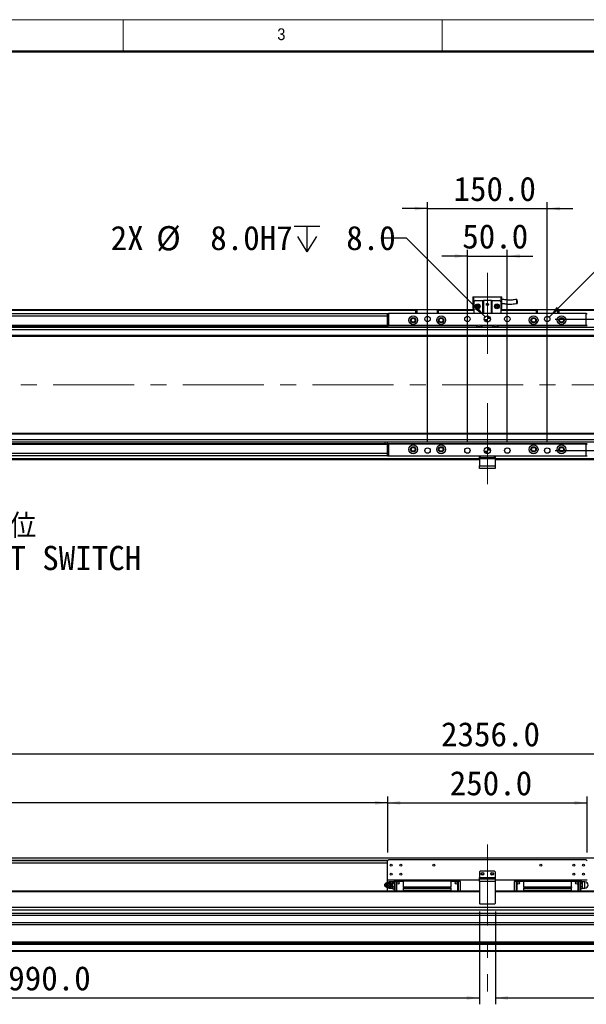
# Model space of a CAD drawing. Header units: millimetres. Extents: x 40 to 3320, y 40 to 2336.
# Tile 3 of 6: x 750 to 1461, y 1101 to 2336. Entities that reach past the tile are written whole.
import ezdxf

# ---------------------------------------------------------------- set-up
doc = ezdxf.new("R2010")
doc.units = ezdxf.units.MM
doc.header["$LTSCALE"] = 8
doc.linetypes.add('CENTERX2', pattern=[20.32, 12.7, -2.54, 2.54, -2.54])
doc.layers.add('DIMNS', color=7, linetype='Continuous')
doc.styles.add('SLDTEXTSTYLE0', font='Gothic.ttf', dxfattribs={"width": 0.913})
doc.styles.add('SLDTEXTSTYLE7', font='txt')
doc.styles.add('SLDTEXTSTYLE8', font='txt', dxfattribs={"bigfont": 'bigfont'})
doc.dimstyles.new('SLDDIMSTYLE0', dxfattribs={"dimtxt": 30.4, "dimasz": 16, "dimexe": 0, "dimexo": 0.0625, "dimgap": 7.6, "dimtad": 2, "dimdec": 1, "dimrnd": 1e-09, "dimzin": 4, "dimdsep": 46, "dimtxsty": 'SLDTEXTSTYLE7', "dimsah": 1, "dimcen": 0.09, "dimadec": 0, "dimazin": 1, "dimtfac": 1, "dimtdec": 1, "dimtmove": 0, "dimatfit": 0, "dimfxl": 0, "dimfrac": 2, "dimtolj": 1, "dimtzin": 12, "dimarcsym": 0})
doc.dimstyles.new('SLDDIMSTYLE1', dxfattribs={"dimtxt": 30.4, "dimasz": 16, "dimexe": 0, "dimexo": 0.0625, "dimgap": 7.6, "dimtad": 2, "dimdec": 1, "dimrnd": 1e-09, "dimzin": 4, "dimdsep": 46, "dimtxsty": 'SLDTEXTSTYLE7', "dimsah": 1, "dimcen": 0.09, "dimadec": 0, "dimazin": 1, "dimtfac": 1, "dimtdec": 1, "dimtofl": 0, "dimtmove": 0, "dimatfit": 3, "dimfxl": 0, "dimfrac": 2, "dimtolj": 1, "dimtzin": 12, "dimarcsym": 0})
doc.dimstyles.new('SLDDIMSTYLE4', dxfattribs={"dimtxt": 30.4, "dimasz": 16, "dimexe": 0, "dimexo": 0.0625, "dimgap": 7.6, "dimtad": 0, "dimtih": 1, "dimtoh": 1, "dimdec": 1, "dimrnd": 1e-09, "dimzin": 4, "dimdsep": 46, "dimtxsty": 'SLDTEXTSTYLE7', "dimsah": 1, "dimcen": 0, "dimadec": 0, "dimazin": 1, "dimtfac": 1, "dimtdec": 1, "dimtofl": 0, "dimtmove": 0, "dimatfit": 3, "dimfxl": 0, "dimfrac": 2, "dimtolj": 1, "dimtzin": 12, "dimarcsym": 0})
doc.dimstyles.new('SLDDIMSTYLE5', dxfattribs={"dimtxt": 30.4, "dimasz": 16, "dimexe": 0, "dimexo": 0.0625, "dimgap": 7.6, "dimtad": 0, "dimtih": 1, "dimtoh": 1, "dimdec": 6, "dimrnd": 1e-09, "dimzin": 12, "dimdsep": 46, "dimtxsty": 'SLDTEXTSTYLE7', "dimsah": 1, "dimcen": 0, "dimadec": 0, "dimazin": 3, "dimtfac": 1, "dimtdec": 1, "dimtofl": 0, "dimtmove": 0, "dimatfit": 3, "dimfxl": 0, "dimfrac": 2, "dimtolj": 1, "dimtzin": 12, "dimarcsym": 0})

# ---------------------------------------------------------------- blocks, each defined once
blk = doc.blocks.new('_D_7')
at = {"layer": 'DIMNS'}
for p, q in [((203.7, 1285.2), (203.7, 1361.6)), ((1211.7, 1291.2), (1211.7, 1361.6)), ((1211.7, 1353.6), (203.7, 1353.6))]:
    blk.add_line(p, q, dxfattribs=at)
for points in [[(203.7, 1353.6), (219.7, 1351.2), (219.7, 1356)], [(1211.7, 1353.6), (1195.7, 1356), (1195.7, 1351.2)]]:
    blk.add_solid(points, dxfattribs=at)
at = {"layer": 'DIMNS', "char_height": 30.4, "attachment_point": 1, "style": 'SLDTEXTSTYLE7'}
for s, insert in [('=T/2+18mm', (551.1, 1393.5)), ('1008.0', (432.3, 1393.5))]:
    blk.add_mtext(s, dxfattribs=dict(at, insert=insert))
blk = doc.blocks.new('_D_8')
at = {"layer": 'DIMNS'}
for p, q in [((1211.7, 1291.2), (1211.7, 1361.6)), ((1461.7, 1291.2), (1461.7, 1361.6)), ((1211.7, 1353.6), (1461.7, 1353.6))]:
    blk.add_line(p, q, dxfattribs=at)
for points in [[(1211.7, 1353.6), (1227.7, 1351.2), (1227.7, 1356)], [(1461.7, 1353.6), (1445.7, 1356), (1445.7, 1351.2)]]:
    blk.add_solid(points, dxfattribs=at)
at = {"layer": 'DIMNS', "insert": (1289.5, 1393.5), "char_height": 30.4, "attachment_point": 1, "style": 'SLDTEXTSTYLE7'}
blk.add_mtext('250.0', dxfattribs=at)
blk = doc.blocks.new('_D_10')
at = {"layer": 'DIMNS'}
for p, q in [((158.7, 1260.7), (158.7, 1423)), ((2514.7, 1260.7), (2514.7, 1423)), ((158.7, 1415), (2514.7, 1415))]:
    blk.add_line(p, q, dxfattribs=at)
for points in [[(158.7, 1415), (174.7, 1412.6), (174.7, 1417.4)], [(2514.7, 1415), (2498.7, 1417.4), (2498.7, 1412.6)]]:
    blk.add_solid(points, dxfattribs=at)
at = {"layer": 'DIMNS', "insert": (1278.6, 1454.9), "char_height": 30.4, "attachment_point": 1, "style": 'SLDTEXTSTYLE7'}
blk.add_mtext('2356.0', dxfattribs=at)
blk = doc.blocks.new('_D_11')
at = {"layer": 'DIMNS'}
for p, q in [((1326.7, 1217.4), (1326.7, 1100.9)), ((336.7, 1210.4), (336.7, 1100.9)), ((336.7, 1108.9), (1326.7, 1108.9))]:
    blk.add_line(p, q, dxfattribs=at)
for points in [[(336.7, 1108.9), (352.7, 1106.5), (352.7, 1111.3)], [(1326.7, 1108.9), (1310.7, 1111.3), (1310.7, 1106.5)]]:
    blk.add_solid(points, dxfattribs=at)
at = {"layer": 'DIMNS', "insert": (736, 1148.8), "char_height": 30.4, "attachment_point": 1, "style": 'SLDTEXTSTYLE7'}
blk.add_mtext('990.0', dxfattribs=at)
blk = doc.blocks.new('_D_12')
at = {"layer": 'DIMNS'}
for p, q in [((1346.7, 1217.4), (1346.7, 1100.9)), ((2336.7, 1210.4), (2336.7, 1100.9)), ((1346.7, 1108.9), (2336.7, 1108.9))]:
    blk.add_line(p, q, dxfattribs=at)
for points in [[(1346.7, 1108.9), (1362.7, 1106.5), (1362.7, 1111.3)], [(2336.7, 1108.9), (2320.7, 1111.3), (2320.7, 1106.5)]]:
    blk.add_solid(points, dxfattribs=at)
at = {"layer": 'DIMNS', "insert": (1730.6, 1148.8), "char_height": 30.4, "attachment_point": 1, "style": 'SLDTEXTSTYLE7'}
blk.add_mtext('990.0', dxfattribs=at)
blk = doc.blocks.new('_D_13')
at = {"layer": 'DIMNS'}
for p, q in [((1421.8, 1960.5), (2602.7, 1960.5)), ((2594.7, 1795.5), (2594.7, 1960.5)), ((1421.8, 1795.5), (2602.7, 1795.5))]:
    blk.add_line(p, q, dxfattribs=at)
for points in [[(2594.7, 1960.5), (2592.3, 1944.5), (2597.1, 1944.5)], [(2594.7, 1795.5), (2597.1, 1811.5), (2592.3, 1811.5)]]:
    blk.add_solid(points, dxfattribs=at)
at = {"layer": 'DIMNS', "insert": (2554.8, 1822.2), "char_height": 30.4, "attachment_point": 1, "rotation": 90, "style": 'SLDTEXTSTYLE7'}
blk.add_mtext('165.0', dxfattribs=at)
blk = doc.blocks.new('SW_SYMBOL_HOLE_DEPTH')
at = {"layer": 'DIMNS', "color": 0}
for p, q in [((0, 7000), (6400, 7000)), ((3200, 7000), (3200, 600)), ((800, 4440), (3200, 600)), ((5600, 4440), (3200, 600))]:
    blk.add_line(p, q, dxfattribs=at)
blk = doc.blocks.new('_D_14')
at = {"layer": 'DIMNS'}
for p, q in [((1235.1, 2062.1), (1203.1, 2062.1)), ((1333.8, 1963.4), (1235.1, 2062.1))]:
    blk.add_line(p, q, dxfattribs=at)
blk.add_solid([(1333.8, 1963.4), (1324.2, 1976.4), (1320.8, 1973)], dxfattribs=at)
at = {"layer": 'DIMNS', "xscale": 0.004985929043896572, "yscale": 0.004985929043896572, "zscale": 0.004985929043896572}
blk.add_blockref('SW_SYMBOL_HOLE_DEPTH', (1094.6, 2042), dxfattribs=at)
at = {"layer": 'DIMNS', "char_height": 30.4, "attachment_point": 1, "style": 'SLDTEXTSTYLE7'}
for s, insert in [('2X ', (864.4, 2077.4)), ('%%c', (921.6, 2077.1)), (' 8.0H7 ', (968.6, 2077.4)), (' 8.0', (1139.1, 2077.4))]:
    blk.add_mtext(s, dxfattribs=dict(at, insert=insert))
blk = doc.blocks.new('_D_15')
at = {"layer": 'DIMNS'}
for p, q in [((1414.1, 1962.9), (1490.7, 2039.5)), ((1490.7, 2039.5), (1522.7, 2039.5))]:
    blk.add_line(p, q, dxfattribs=at)
blk.add_solid([(1414.1, 1962.9), (1427.1, 1972.5), (1423.7, 1975.9)], dxfattribs=at)
at = {"layer": 'DIMNS', "xscale": 0.004985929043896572, "yscale": 0.004985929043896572, "zscale": 0.004985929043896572}
blk.add_blockref('SW_SYMBOL_HOLE_DEPTH', (1660.5, 2019.4), dxfattribs=at)
at = {"layer": 'DIMNS', "char_height": 30.4, "attachment_point": 1, "style": 'SLDTEXTSTYLE7'}
for s, insert in [('8X  M8 ', (1522.7, 2054.9)), (' 16.0', (1705, 2054.9))]:
    blk.add_mtext(s, dxfattribs=dict(at, insert=insert))
blk = doc.blocks.new('_D_16')
at = {"layer": 'DIMNS'}
for p, q in [((1311.7, 2039.5), (1279.7, 2039.5)), ((1311.7, 1805.7), (1311.7, 2047.5)), ((1311.7, 2039.5), (1361.7, 2039.5)), ((1361.7, 1805.7), (1361.7, 2047.5)), ((1361.7, 2039.5), (1393.7, 2039.5))]:
    blk.add_line(p, q, dxfattribs=at)
for points in [[(1311.7, 2039.5), (1295.7, 2041.9), (1295.7, 2037.1)], [(1361.7, 2039.5), (1377.7, 2037.1), (1377.7, 2041.9)]]:
    blk.add_solid(points, dxfattribs=at)
at = {"layer": 'DIMNS', "insert": (1305.2, 2079.4), "char_height": 30.4, "attachment_point": 1, "style": 'SLDTEXTSTYLE7'}
blk.add_mtext('50.0', dxfattribs=at)
blk = doc.blocks.new('_D_17')
at = {"layer": 'DIMNS'}
for p, q in [((1261.7, 1805.7), (1261.7, 2107.1)), ((1411.7, 1805.7), (1411.7, 2107.1)), ((1261.7, 2099.1), (1229.7, 2099.1)), ((1261.7, 2099.1), (1411.7, 2099.1)), ((1411.7, 2099.1), (1443.7, 2099.1))]:
    blk.add_line(p, q, dxfattribs=at)
for points in [[(1261.7, 2099.1), (1245.7, 2101.5), (1245.7, 2096.7)], [(1411.7, 2099.1), (1427.7, 2096.7), (1427.7, 2101.5)]]:
    blk.add_solid(points, dxfattribs=at)
at = {"layer": 'DIMNS', "insert": (1294.2, 2139), "char_height": 30.4, "attachment_point": 1, "style": 'SLDTEXTSTYLE7'}
blk.add_mtext('150.0', dxfattribs=at)
blk = doc.blocks.new('SW_NOTE_5')
at = {"layer": 'DIMNS', "color": 0, "char_height": 30.4, "attachment_point": 1}
for s, insert, style in [('     光电正限位', (4, 15.9), 'SLDTEXTSTYLE8'), ('POSITIVE LIMIT SWITCH', (4, -24.3), 'SLDTEXTSTYLE7')]:
    blk.add_mtext(s, dxfattribs=dict(at, insert=insert, style=style))
blk = doc.blocks.new('SW_DOWELSYMBOL_0')
at = {"linetype": 'Continuous', "lineweight": 18}
h = blk.add_hatch(color=0, dxfattribs=at)
edge = h.paths.add_edge_path(flags=0)
edge.add_arc((0, 0), 4, 180, 270)
edge.add_line((0, -4), (0, 0))
edge.add_line((0, 0), (-4, 0))
h = blk.add_hatch(color=0, dxfattribs=at)
edge = h.paths.add_edge_path(flags=0)
edge.add_arc((0, 0), 4, 0, 90)
edge.add_line((0, 4), (0, 0))
edge.add_line((0, 0), (4, 0))
at = {"layer": 'DIMNS', "color": 0}
blk.add_circle((0, 0), 4, dxfattribs=at)
blk = doc.blocks.new('SW_DOWELSYMBOL_1')
at = {"linetype": 'Continuous', "lineweight": 18}
h = blk.add_hatch(color=0, dxfattribs=at)
edge = h.paths.add_edge_path(flags=0)
edge.add_arc((0, 0), 4, 180, 270)
edge.add_line((0, -4), (0, 0))
edge.add_line((0, 0), (-4, 0))
h = blk.add_hatch(color=0, dxfattribs=at)
edge = h.paths.add_edge_path(flags=0)
edge.add_arc((0, 0), 4, 0, 90)
edge.add_line((0, 4), (0, 0))
edge.add_line((0, 0), (4, 0))
at = {"layer": 'DIMNS', "color": 0}
blk.add_circle((0, 0), 4, dxfattribs=at)

msp = doc.modelspace()

# ---------------------------------------------------------------- linework, layer by layer
at = {"color": 7, "linetype": 'Continuous', "lineweight": 18}
for p, q in [((3320, 2336), (40, 2336)), ((880, 2336), (880, 2296)), ((1280, 2296), (1280, 2336)), ((80, 2296), (3280, 2296))]:
    msp.add_line(p, q, dxfattribs=at)
at = {"color": 7, "linetype": 'Continuous', "lineweight": 50}
msp.add_line((3280, 2296), (80, 2296), dxfattribs=at)
at = {"color": 7, "linetype": 'Continuous', "lineweight": 25}
for p, q in [((1318.6754755, 1988.3266009), (1319.6754925, 1988.3266009)), ((1318.6754755, 1988.3266009), (1318.6754755, 1973.926603)), ((1319.6754925, 1981.9266043), (1319.6754925, 1988.3266009)), ((1319.6754925, 1988.3266009), (1353.6755018, 1988.3266009)), ((1321.6754965, 1983.9266009), (1319.6754925, 1981.9266043)), ((1319.6754925, 1981.9266043), (1319.6754925, 1967.5266064)), ((1321.6754965, 1983.9266009), (1331.1754934, 1983.9266009)), ((1331.1754934, 1967.5266064), (1331.1754934, 1983.9266009)), ((1331.1754934, 1983.9266009), (1331.675487, 1983.9266009)), ((1331.675487, 1983.9266009), (1331.675487, 1967.5266064)), ((1341.6754775, 1983.9266009), (1331.675487, 1983.9266009)), ((1341.6754775, 1967.5266064), (1341.6754775, 1983.9266009)), ((1341.6754775, 1983.9266009), (1342.1755008, 1983.9266009)), ((1342.1755008, 1983.9266009), (1342.1755008, 1967.5266064)), ((1342.1755008, 1983.9266009), (1351.6754679, 1983.9266009)), ((1353.6755018, 1981.9266043), (1351.6754679, 1983.9266009)), ((1353.6755018, 1988.3266009), (1354.6754889, 1988.3266009)), ((1353.6755018, 1988.3266009), (1353.6755018, 1981.9266043)), ((1353.6755018, 1981.9266043), (1353.6755018, 1967.5266064)), ((1354.6754889, 1973.926603), (1354.6754889, 1988.3266009)), ((1247.1754722, 1972.0266006), (178.6754898, 1972.0266006)), ((178.6754898, 1971.5266071), (1247.1754722, 1971.5266071)), ((1211.6754822, 1967.0266054), (178.6754898, 1967.0266054)), ((296.6754608, 1971.8266047), (1247.1754722, 1971.8266047)), ((296.6754608, 1971.6266013), (1247.1754722, 1971.6266013)), ((1211.6754822, 1952.5266058), (1211.6754822, 1967.5266064)), ((1211.6754822, 1967.5266064), (1212.6754693, 1967.5266064)), ((1212.6754693, 1967.5266064), (1212.6754693, 1952.5266058)), ((1460.6754951, 1967.5266064), (1212.6754693, 1967.5266064)), ((1247.1754722, 1972.226604), (1247.4754922, 1972.5266017)), ((1248.1754891, 1972.226604), (1247.1754722, 1972.226604)), ((1247.1754722, 1967.5266064), (1247.1754722, 1972.226604)), ((1247.4754922, 1972.5266017), (1248.299735, 1972.5266017)), ((1248.1754891, 1972.226604), (1248.299735, 1972.5266017)), ((1274.1754822, 1972.226604), (1248.1754891, 1972.226604)), ((1248.1754891, 1972.226604), (1248.1754891, 1967.5266064)), ((1248.299735, 1972.5266017), (1274.0512065, 1972.5266017)), ((1274.1754822, 1972.226604), (1274.0512065, 1972.5266017)), ((1274.0512065, 1972.5266017), (1274.8754792, 1972.5266017)), ((1275.1754693, 1972.226604), (1274.1754822, 1972.226604)), ((1274.1754822, 1967.5266064), (1274.1754822, 1972.226604)), ((1274.8754792, 1972.5266017), (1275.1754693, 1972.226604)), ((1275.1754693, 1972.226604), (1275.1754693, 1967.5266064)), ((1319.6754925, 1972.0266006), (1275.1754693, 1972.0266006)), ((1275.1754693, 1971.8266047), (1319.6754925, 1971.8266047)), ((1275.1754693, 1971.6266013), (1319.6754925, 1971.6266013)), ((1275.1754693, 1971.5266071), (1319.6754925, 1971.5266071)), ((1318.6754755, 1973.926603), (1319.6754925, 1973.926603)), ((1353.6755018, 1973.926603), (1354.6754889, 1973.926603)), ((1398.1754951, 1972.0266006), (1353.6755018, 1972.0266006)), ((1353.6755018, 1971.8266047), (1398.1754951, 1971.8266047)), ((1353.6755018, 1971.6266013), (1398.1754951, 1971.6266013)), ((1353.6755018, 1971.5266071), (1398.1754951, 1971.5266071)), ((1398.1754951, 1972.226604), (1398.4754853, 1972.5266017)), ((1399.1754822, 1972.226604), (1398.1754951, 1972.226604)), ((1398.1754951, 1967.5266064), (1398.1754951, 1972.226604)), ((1398.4754853, 1972.5266017), (1399.2997579, 1972.5266017)), ((1399.1754822, 1972.226604), (1399.2997579, 1972.5266017)), ((1425.1755051, 1972.226604), (1399.1754822, 1972.226604)), ((1399.1754822, 1972.226604), (1399.1754822, 1967.5266064)), ((1399.2997579, 1972.5266017), (1425.0512294, 1972.5266017)), ((1425.0512294, 1972.5266017), (1425.8755021, 1972.5266017)), ((1425.1755051, 1972.226604), (1425.0512294, 1972.5266017)), ((1426.1754922, 1972.226604), (1425.1755051, 1972.226604)), ((1425.1755051, 1967.5266064), (1425.1755051, 1972.226604)), ((1425.8755021, 1972.5266017), (1426.1754922, 1972.226604)), ((1426.1754922, 1972.226604), (1426.1754922, 1967.5266064)), ((2494.6754746, 1972.0266006), (1426.1754922, 1972.0266006)), ((1426.1754922, 1971.8266047), (2376.6754441, 1971.8266047)), ((1426.1754922, 1971.6266013), (2376.6754441, 1971.6266013)), ((1426.1754922, 1971.5266071), (2494.6754746, 1971.5266071)), ((1460.6754951, 1952.5266058), (1460.6754951, 1967.5266064)), ((1460.6754951, 1967.5266064), (1461.6754822, 1967.5266064)), ((191.6755013, 1953.0266068), (1211.6754822, 1953.0266068)), ((1211.6754822, 1952.596604), (191.6755013, 1952.596604)), ((191.6755013, 1952.0225145), (1211.6754822, 1952.0225145)), ((1212.6754693, 1952.5266058), (1211.6754822, 1952.5266058)), ((1211.6754822, 1952.5266058), (1211.6754822, 1952.0266048)), ((1324.2754809, 1952.0266048), (1211.6754822, 1952.0266048)), ((1211.6754822, 1952.0266048), (1211.6754822, 1950.0266008)), ((1325.1556031, 1952.5266058), (1212.6754693, 1952.5266058)), ((1345.1556138, 1952.5266058), (1328.1953506, 1952.5266058)), ((1344.2754917, 1952.0266048), (1329.0754728, 1952.0266048)), ((1460.6754951, 1952.5266058), (1348.1953315, 1952.5266058)), ((1461.6754822, 1952.0266048), (1349.0754537, 1952.0266048)), ((1461.6754822, 1952.5266058), (1460.6754951, 1952.5266058)), ((2469.1755347, 1950.0266008), (203.1755022, 1950.0266008)), ((2469.1755347, 1947.0266021), (203.1755022, 1947.0266021)), ((2469.1755347, 1940.0265991), (203.1755022, 1940.0265991)), ((203.1755022, 1939.0266008), (2469.1755347, 1939.0266008)), ((2469.1755347, 1817.0266069), (203.1755022, 1817.0266069)), ((2469.1755347, 1816.0266049), (203.1755022, 1816.0266049)), ((1209.4249002, 1804.0306933), (191.6755013, 1804.0306933)), ((1210.1906113, 1803.4566037), (191.6755013, 1803.4566037)), ((2469.1755347, 1809.0266056), (203.1755022, 1809.0266056)), ((2469.1755347, 1806.026607), (203.1755022, 1806.026607)), ((1208.166527, 1806.026607), (1208.0754809, 1804.7244317)), ((1211.6754822, 1804.0266029), (1211.6754822, 1806.026607)), ((1461.6754822, 1804.0266029), (1211.6754822, 1804.0266029)), ((1211.6754822, 1804.0266029), (1211.6754822, 1803.5266019)), ((1211.6754822, 1788.5266013), (1211.6754822, 1803.5266019)), ((1211.6754822, 1803.5266019), (1212.6754693, 1803.5266019)), ((1212.6754693, 1803.5266019), (1212.6754693, 1788.5266013)), ((1460.6754951, 1803.5266019), (1212.6754693, 1803.5266019)), ((1460.6754951, 1788.5266013), (1460.6754951, 1803.5266019)), ((1460.6754951, 1803.5266019), (1461.6754822, 1803.5266019)), ((1211.6754822, 1803.0266009), (191.6755013, 1803.0266009)), ((1211.6754822, 1789.0266023), (178.6754898, 1789.0266023)), ((1326.6754918, 1784.0266071), (178.6754898, 1784.0266071)), ((1212.6754693, 1788.5266013), (1211.6754822, 1788.5266013)), ((1460.6754951, 1788.5266013), (1212.6754693, 1788.5266013)), ((1326.6754918, 1786.5266047), (1326.6754918, 1788.5266013)), ((1327.6754789, 1786.5266047), (1326.6754918, 1786.5266047)), ((1326.6754918, 1785.0266017), (1326.6754918, 1786.5266047)), ((1346.6754727, 1785.0266017), (1326.6754918, 1785.0266017)), ((1326.6754918, 1785.0266017), (1326.6754918, 1776.5266068)), ((1327.6754789, 1788.5266013), (1327.6754789, 1786.5266047)), ((1345.6754856, 1786.5266047), (1327.6754789, 1786.5266047)), ((1345.6754856, 1786.5266047), (1345.6754856, 1788.5266013)), ((1346.6754727, 1786.5266047), (1345.6754856, 1786.5266047)), ((1346.6754727, 1788.5266013), (1346.6754727, 1786.5266047)), ((1346.6754727, 1786.5266047), (1346.6754727, 1785.0266017)), ((1346.6754727, 1785.0266017), (1346.6754727, 1776.5266068)), ((2494.6754746, 1784.0266071), (1346.6754727, 1784.0266071)), ((1461.6754822, 1788.5266013), (1460.6754951, 1788.5266013)), ((1326.6754918, 1776.5266068), (1346.6754727, 1776.5266068)), ((1326.6754918, 1773.0266071), (1326.6754918, 1776.5266068)), ((1346.6754727, 1773.0266071), (1326.6754918, 1773.0266071)), ((1346.6754727, 1776.5266068), (1346.6754727, 1773.0266071)), ((2469.1755347, 1284.3642093), (203.1755022, 1284.3642093)), ((1211.6754822, 1277.864211), (203.1755022, 1277.864211)), ((1212.6754693, 1282.0142142), (1211.6754822, 1281.0142122)), ((1211.6754822, 1256.514211), (1211.6754822, 1281.0142122)), ((1460.6754951, 1282.0142142), (1212.6754693, 1282.0142142)), ((1461.6754822, 1281.0142122), (1460.6754951, 1282.0142142)), ((1327.6754789, 1268.0142156), (1326.6754918, 1267.0142136)), ((1326.6754918, 1267.0142136), (1326.6754918, 1260.0142106)), ((1326.6754918, 1260.0142106), (1346.6754727, 1260.0142106)), ((1326.6754918, 1258.5142113), (1326.6754918, 1260.0142106)), ((1345.6754856, 1268.0142156), (1327.6754789, 1268.0142156)), ((1346.6754727, 1267.0142136), (1345.6754856, 1268.0142156)), ((1346.6754727, 1267.0142136), (1346.6754727, 1260.0142106)), ((1346.6754727, 1260.0142106), (1346.6754727, 1258.5142113)), ((1208.8723056, 1252.4755753), (1208.5155122, 1251.9548766)), ((1208.5155122, 1249.0735508), (1208.8723056, 1248.5528484)), ((1210.7823066, 1254.0142133), (1210.5242185, 1253.6463111)), ((1326.6754918, 1256.514211), (1211.6754822, 1256.514211)), ((1211.6754822, 1254.0142133), (1211.6754822, 1256.514211)), ((1217.6754944, 1254.5142106), (1214.3754832, 1254.5142106)), ((1214.505928, 1254.0142133), (1214.9614565, 1254.0142133)), ((1216.8467216, 1250.5142137), (1216.3673214, 1250.5142137)), ((1218.1742958, 1255.1330149), (1217.6754944, 1254.6342134)), ((1217.6754944, 1254.4718727), (1218.1742958, 1255.1330149)), ((1217.6754944, 1254.6342134), (1217.6754944, 1254.4718727)), ((1217.6754944, 1253.9783127), (1217.6754944, 1254.4718727)), ((1217.6754944, 1253.4847565), (1217.6754944, 1253.9783127)), ((1218.1742958, 1252.8236143), (1217.6754944, 1253.4847565)), ((1217.6754944, 1251.5013299), (1217.6754944, 1253.4847565)), ((1217.6754944, 1251.5013299), (1218.1742958, 1252.8236143)), ((1217.6754944, 1250.5142137), (1217.6754944, 1251.5013299)), ((1217.6754944, 1249.5270937), (1217.6754944, 1250.5142137)), ((1218.1742958, 1248.2048094), (1217.6754944, 1249.5270937)), ((1217.6754944, 1247.5436709), (1217.6754944, 1249.5270937)), ((1217.6754944, 1247.5436709), (1218.1742958, 1248.2048094)), ((1217.6754944, 1247.0501109), (1217.6754944, 1247.5436709)), ((1218.1742958, 1255.1330149), (1219.6754686, 1255.1330149)), ((1219.6754686, 1252.8236143), (1218.1742958, 1252.8236143)), ((1218.1742958, 1248.2048094), (1219.6754686, 1248.2048094)), ((1219.6754686, 1256.1142116), (1222.175496, 1256.1142116)), ((1219.6754686, 1256.1142116), (1219.6754686, 1255.1142133)), ((1222.175496, 1255.1142133), (1219.6754686, 1255.1142133)), ((1219.6754686, 1255.1142133), (1219.6754686, 1243.0142134)), ((1222.175496, 1255.6142106), (1222.175496, 1256.1142116)), ((1222.6754896, 1256.1142116), (1222.175496, 1255.6142106)), ((1222.175496, 1255.1142133), (1222.175496, 1255.6142106)), ((1222.175496, 1255.6142106), (1222.6754896, 1255.1142133)), ((1222.175496, 1243.0142134), (1222.175496, 1255.1142133)), ((1231.2754862, 1256.1142116), (1222.6754896, 1256.1142116)), ((1222.6754896, 1255.1142133), (1222.6754896, 1243.0142134)), ((1231.2754862, 1255.1142133), (1222.6754896, 1255.1142133)), ((1231.2754862, 1256.514211), (1231.2754862, 1255.2042126)), ((1291.0754852, 1255.2042126), (1231.2754862, 1255.2042126)), ((1231.2754862, 1255.2042126), (1231.2754862, 1248.114214)), ((1231.2754862, 1248.114214), (1231.2754862, 1247.614213)), ((1231.2754862, 1248.114214), (1291.0754852, 1248.114214)), ((1291.0754852, 1247.614213), (1231.2754862, 1247.614213)), ((1291.0754852, 1256.514211), (1291.0754852, 1255.2042126)), ((1299.6754817, 1256.1142116), (1291.0754852, 1256.1142116)), ((1291.0754852, 1255.2042126), (1291.0754852, 1248.114214)), ((1299.6754817, 1255.1142133), (1291.0754852, 1255.1142133)), ((1291.0754852, 1248.114214), (1291.0754852, 1247.614213)), ((1300.1754753, 1255.6142106), (1299.6754817, 1256.1142116)), ((1299.6754817, 1255.1142133), (1300.1754753, 1255.6142106)), ((1299.6754817, 1243.0142134), (1299.6754817, 1255.1142133)), ((1300.1754753, 1256.1142116), (1300.1754753, 1255.6142106)), ((1300.1754753, 1256.1142116), (1302.6754729, 1256.1142116)), ((1300.1754753, 1255.6142106), (1300.1754753, 1255.1142133)), ((1300.1754753, 1255.1142133), (1300.1754753, 1243.0142134)), ((1302.6754729, 1255.1142133), (1300.1754753, 1255.1142133)), ((1302.6754729, 1255.1142133), (1302.6754729, 1256.1142116)), ((1302.6754729, 1255.1142133), (1302.6754729, 1243.0142134)), ((1326.6754918, 1255.0142116), (1326.6754918, 1258.5142113)), ((1326.6754918, 1258.5142113), (1346.6754727, 1258.5142113)), ((1346.6754727, 1255.0142116), (1326.6754918, 1255.0142116)), ((1326.6754918, 1255.0142116), (1326.6754918, 1227.5142118)), ((1346.6754727, 1258.5142113), (1346.6754727, 1255.0142116)), ((1461.6754822, 1256.514211), (1346.6754727, 1256.514211)), ((1346.6754727, 1255.0142116), (1346.6754727, 1227.5142118)), ((1370.6754617, 1256.1142116), (1373.1754593, 1256.1142116)), ((1370.6754617, 1256.1142116), (1370.6754617, 1255.1142133)), ((1373.1754593, 1255.1142133), (1370.6754617, 1255.1142133)), ((1370.6754617, 1243.0142134), (1370.6754617, 1255.1142133)), ((1373.1754593, 1255.6142106), (1373.1754593, 1256.1142116)), ((1373.6754827, 1256.1142116), (1373.1754593, 1255.6142106)), ((1373.1754593, 1255.1142133), (1373.1754593, 1255.6142106)), ((1373.1754593, 1255.6142106), (1373.6754827, 1255.1142133)), ((1373.1754593, 1243.0142134), (1373.1754593, 1255.1142133)), ((1382.2754793, 1256.1142116), (1373.6754827, 1256.1142116)), ((1373.6754827, 1255.1142133), (1373.6754827, 1243.0142134)), ((1382.2754793, 1255.1142133), (1373.6754827, 1255.1142133)), ((1382.2754793, 1255.2042126), (1382.2754793, 1256.514211)), ((1382.2754793, 1248.114214), (1382.2754793, 1255.2042126)), ((1382.2754793, 1255.2042126), (1442.0755081, 1255.2042126)), ((1382.2754793, 1248.114214), (1442.0755081, 1248.114214)), ((1382.2754793, 1247.614213), (1382.2754793, 1248.114214)), ((1442.0755081, 1247.614213), (1382.2754793, 1247.614213)), ((1442.0755081, 1255.2042126), (1442.0755081, 1256.514211)), ((1450.6755046, 1256.1142116), (1442.0755081, 1256.1142116)), ((1442.0755081, 1248.114214), (1442.0755081, 1255.2042126)), ((1450.6755046, 1255.1142133), (1442.0755081, 1255.1142133)), ((1442.0755081, 1248.114214), (1442.0755081, 1247.614213)), ((1451.1754684, 1255.6142106), (1450.6755046, 1256.1142116)), ((1450.6755046, 1255.1142133), (1451.1754684, 1255.6142106)), ((1450.6755046, 1243.0142134), (1450.6755046, 1255.1142133)), ((1451.1754684, 1256.1142116), (1451.1754684, 1255.6142106)), ((1451.1754684, 1256.1142116), (1453.675466, 1256.1142116)), ((1451.1754684, 1255.6142106), (1451.1754684, 1255.1142133)), ((1451.1754684, 1255.1142133), (1451.1754684, 1243.0142134)), ((1453.675466, 1255.1142133), (1451.1754684, 1255.1142133)), ((1453.675466, 1255.1142133), (1453.675466, 1256.1142116)), ((1455.1766686, 1255.1330149), (1453.675466, 1255.1330149)), ((1453.675466, 1243.0142134), (1453.675466, 1255.1142133)), ((1455.1766686, 1252.8236143), (1453.675466, 1252.8236143)), ((1455.1766686, 1248.2048094), (1453.675466, 1248.2048094)), ((1455.6754999, 1254.6342134), (1455.1766686, 1255.1330149)), ((1455.1766686, 1255.1330149), (1455.6754999, 1254.4718727)), ((1455.6754999, 1253.4847565), (1455.1766686, 1252.8236143)), ((1455.1766686, 1252.8236143), (1455.6754999, 1251.5013299)), ((1455.6754999, 1249.5270937), (1455.1766686, 1248.2048094)), ((1455.1766686, 1248.2048094), (1455.6754999, 1247.5436709)), ((1455.6754999, 1254.4718727), (1455.6754999, 1254.6342134)), ((1458.975511, 1254.5142106), (1455.6754999, 1254.5142106)), ((1455.6754999, 1254.4718727), (1455.6754999, 1253.9783127)), ((1455.6754999, 1253.9783127), (1455.6754999, 1253.4847565)), ((1455.6754999, 1253.4847565), (1455.6754999, 1251.5013299)), ((1455.6754999, 1251.5013299), (1455.6754999, 1250.5142137)), ((1455.6754999, 1250.5142137), (1455.6754999, 1249.5270937)), ((1455.6754999, 1249.5270937), (1455.6754999, 1247.5436709)), ((1455.6754999, 1247.5436709), (1455.6754999, 1247.0501109)), ((1326.6754918, 1243.0142134), (178.6754898, 1243.0142134)), ((1211.6754822, 1243.0142134), (1211.6754822, 1247.0142141)), ((1214.3754832, 1246.514213), (1217.6754944, 1246.514213)), ((1214.505928, 1247.0142141), (1214.9614565, 1247.0142141)), ((1217.6754944, 1246.556551), (1217.6754944, 1247.0501109)), ((1218.1742958, 1245.8954088), (1217.6754944, 1246.556551)), ((1217.6754944, 1246.394214), (1217.6754944, 1246.556551)), ((1217.6754944, 1246.394214), (1218.1742958, 1245.8954088)), ((1218.1742958, 1245.8954088), (1219.6754686, 1245.8954088)), ((1231.2754862, 1246.4142113), (1291.0754852, 1246.4142113)), ((1231.2754862, 1246.4142113), (1231.2754862, 1243.5842126)), ((1291.0754852, 1243.5842126), (1231.2754862, 1243.5842126)), ((1231.2754862, 1243.5842126), (1231.2754862, 1243.0142134)), ((1291.0754852, 1246.4142113), (1291.0754852, 1243.5842126)), ((1291.0754852, 1243.5842126), (1291.0754852, 1243.0142134)), ((2494.6754746, 1243.0142134), (1346.6754727, 1243.0142134)), ((1382.2754793, 1243.5842126), (1382.2754793, 1246.4142113)), ((1382.2754793, 1246.4142113), (1442.0755081, 1246.4142113)), ((1382.2754793, 1243.0142134), (1382.2754793, 1243.5842126)), ((1442.0755081, 1243.5842126), (1382.2754793, 1243.5842126)), ((1442.0755081, 1243.5842126), (1442.0755081, 1246.4142113)), ((1442.0755081, 1243.0142134), (1442.0755081, 1243.5842126)), ((1455.1766686, 1245.8954088), (1453.675466, 1245.8954088)), ((1455.6754999, 1246.556551), (1455.1766686, 1245.8954088)), ((1455.1766686, 1245.8954088), (1455.6754999, 1246.394214)), ((1455.6754999, 1247.0501109), (1455.6754999, 1246.556551)), ((1455.6754999, 1246.556551), (1455.6754999, 1246.394214)), ((1455.6754999, 1246.514213), (1458.975511, 1246.514213)), ((1326.6754918, 1227.5142118), (1327.6754789, 1226.5142116)), ((1345.6754856, 1226.5142116), (1327.6754789, 1226.5142116)), ((1345.6754856, 1226.5142116), (1346.6754727, 1227.5142118)), ((2494.6754746, 1214.7792343), (178.6754898, 1214.7792343)), ((2494.6754746, 1212.3217776), (178.6754898, 1212.3217776)), ((2289.1754679, 1222.5142128), (384.1754965, 1222.5142128)), ((2289.1754679, 1219.114213), (384.1754965, 1219.114213)), ((2494.6754746, 1202.9099672), (178.6754898, 1202.9099672)), ((2494.6754746, 1200.4525112), (178.6754898, 1200.4525112)), ((2494.6754746, 1179.0142122), (178.6754898, 1179.0142122)), ((2494.6754746, 1177.0142119), (178.6754898, 1177.0142119)), ((2494.6754746, 1176.0142117), (178.6754898, 1176.0142117)), ((2494.6754746, 1168.0142123), (178.6754898, 1168.0142123)), ((2494.6754746, 1167.0142121), (178.6754898, 1167.0142121))]:
    msp.add_line(p, q, dxfattribs=at)
at = {"color": 8, "linetype": 'Continuous', "lineweight": 25}
for p, q in [((1247.1754722, 1971.0266061), (178.6754898, 1971.0266061)), ((1211.6754822, 1964.0266068), (178.6754898, 1964.0266068)), ((1319.6754925, 1971.0266061), (1275.1754693, 1971.0266061)), ((1398.1754951, 1971.0266061), (1353.6755018, 1971.0266061)), ((2494.6754746, 1971.0266061), (1426.1754922, 1971.0266061)), ((1211.6754822, 1792.0266009), (178.6754898, 1792.0266009)), ((1326.6754918, 1785.0266017), (178.6754898, 1785.0266017)), ((2494.6754746, 1785.0266017), (1346.6754727, 1785.0266017)), ((1212.0254807, 1281.3642106), (203.1755022, 1281.3642106)), ((1211.6754822, 1280.8642096), (203.1755022, 1280.8642096)), ((1214.3754832, 1254.5142106), (1214.3754832, 1254.0478304)), ((1458.975511, 1246.514213), (1458.975511, 1254.5142106)), ((1326.6754918, 1242.0142114), (178.6754898, 1242.0142114)), ((1214.3754832, 1246.9494648), (1214.3754832, 1246.514213)), ((2494.6754746, 1242.0142114), (1346.6754727, 1242.0142114))]:
    msp.add_line(p, q, dxfattribs=at)
at = {"color": 7, "linetype": 'Continuous', "lineweight": 25, "flags": 128}
for points in [[(1208.0754809, 1804.7244317), (1208.2465462, 1804.6553127), (1208.7337248, 1804.4584758), (1209.4628386, 1804.1638948), (1210.322874, 1803.8164146), (1211.1829392, 1803.4689344), (1211.6754822, 1803.2699294)], [(1208.0754809, 1250.5142137), (1208.2465462, 1251.4418073), (1208.7337248, 1252.2281825), (1209.4628386, 1252.7536198), (1210.322874, 1252.9381297), (1211.1829392, 1252.7536198), (1211.9120531, 1252.2281825), (1212.3992316, 1251.4418073), (1212.5702969, 1250.5142137), (1212.3992316, 1249.5866201), (1211.9120531, 1248.8002412), (1211.1829392, 1248.2748039), (1210.322874, 1248.090294), (1209.4628386, 1248.2748039), (1208.7337248, 1248.8002412), (1208.2465462, 1249.5866201), (1208.0754809, 1250.5142137)], [(1208.8723056, 1252.4755753), (1208.9184098, 1252.5411143), (1209.6594445, 1253.2768629), (1210.5818264, 1253.7132322), (1211.5855984, 1253.8029409), (1212.5620119, 1253.536266), (1213.405209, 1252.9421009), (1214.0238754, 1252.0848371), (1214.3509261, 1251.0573759), (1214.3509261, 1249.9710515), (1214.0238754, 1248.9435866), (1213.405209, 1248.0863228), (1212.5620119, 1247.4921613), (1211.5855984, 1247.2254827), (1210.5818264, 1247.3151914), (1209.6594445, 1247.7515645), (1208.9184098, 1248.4873093), (1208.8723056, 1248.5528484)]]:
    msp.add_lwpolyline(points, dxfattribs=at)
at = {"color": 7, "linetype": 'Continuous', "lineweight": 25}
for centre, radius in [((1324.6754822, 1976.426604), 3), ((1324.6754822, 1976.426604), 1.7), ((1324.6754822, 1976.426604), 1.6), ((1336.6754822, 1978.926604), 1.25), ((1348.6754822, 1976.426604), 3), ((1348.6754822, 1976.426604), 1.7), ((1348.6754822, 1976.426604), 1.6), ((1243.6754822, 1959.026604), 5.5), ((1261.6754822, 1960.526604), 3.4), ((1278.6754822, 1959.026604), 5.5), ((1311.6754822, 1960.526604), 3.4), ((1336.6754822, 1960.526604), 4), ((1361.6754822, 1960.526604), 3.4), ((1394.6754822, 1959.026604), 5.5), ((1411.6754822, 1960.526604), 3.4), ((1429.6754822, 1959.026604), 5.5), ((1243.6754822, 1959.026604), 3.3), ((1243.6754822, 1959.026604), 3), ((1243.6754822, 1959.026604), 2.4585), ((1278.6754822, 1959.026604), 3.3), ((1278.6754822, 1959.026604), 3), ((1278.6754822, 1959.026604), 2.4585), ((1394.6754822, 1959.026604), 3.3), ((1394.6754822, 1959.026604), 3), ((1394.6754822, 1959.026604), 2.4585), ((1429.6754822, 1959.026604), 3.3), ((1429.6754822, 1959.026604), 3), ((1429.6754822, 1959.026604), 2.4585), ((1243.6754822, 1797.026604), 5.5), ((1243.6754822, 1797.026604), 3.3), ((1243.6754822, 1797.026604), 3), ((1243.6754822, 1797.026604), 2.4585), ((1261.6754822, 1795.526604), 3.4), ((1278.6754822, 1797.026604), 5.5), ((1278.6754822, 1797.026604), 3.3), ((1278.6754822, 1797.026604), 3), ((1278.6754822, 1797.026604), 2.4585), ((1311.6754822, 1795.526604), 3.4), ((1336.6754822, 1795.526604), 4), ((1361.6754822, 1795.526604), 3.4), ((1394.6754822, 1797.026604), 5.5), ((1394.6754822, 1797.026604), 3.3), ((1394.6754822, 1797.026604), 3), ((1394.6754822, 1797.026604), 2.4585), ((1411.6754822, 1795.526604), 3.4), ((1429.6754822, 1797.026604), 5.5), ((1429.6754822, 1797.026604), 3.3), ((1429.6754822, 1797.026604), 3), ((1429.6754822, 1797.026604), 2.4585), ((1216.1754822, 1275.5142123), 1.25), ((1228.1754822, 1275.5142123), 1.25), ((1269.6754822, 1275.5142123), 1.25), ((1403.6754822, 1275.5142123), 1.25), ((1445.1754822, 1275.5142123), 1.25), ((1457.1754822, 1275.5142123), 1.25), ((1216.1754822, 1264.0142123), 1.25), ((1228.1754822, 1264.0142123), 1.25), ((1330.6754822, 1264.5142123), 1.7), ((1330.6754822, 1264.5142123), 1.25), ((1342.6754822, 1264.5142123), 1.7), ((1342.6754822, 1264.5142123), 1.25), ((1445.1754822, 1264.0142123), 1.25), ((1457.1754822, 1264.0142123), 1.25), ((1224.4754822, 1253.2142123), 1.5), ((1297.8754822, 1253.2142123), 1.5), ((1375.4754822, 1253.2142123), 1.5), ((1448.8754822, 1253.2142123), 1.5)]:
    msp.add_circle(centre, radius, dxfattribs=at)
for centre, radius, start, end in [((1326.6754822, 1948.826604), 4, 126.8698976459, 162.5423968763), ((1326.6754822, 1948.826604), 4, 67.6683549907, 112.3316450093), ((1326.6754822, 1948.826604), 4, 17.4576031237, 53.1301023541), ((1346.6754822, 1948.826604), 4, 126.8698976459, 162.5423968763), ((1346.6754822, 1948.826604), 4, 67.6683549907, 112.3316450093), ((1346.6754822, 1948.826604), 4, 17.4576031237, 53.1301023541), ((1326.6754822, 1948.826604), 2.25, 32.2309526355, 147.7690473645), ((1346.6754822, 1948.826604), 2.25, 32.2309526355, 147.7690473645), ((1210.8611196, 1805.1485925), 1.82, 210.1224828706, 285.8673084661), ((1211.3329366, 1250.5142123), 3.3, 0, 90.0000000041), ((1211.3329366, 1250.5142123), 3.3, 269.9999999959, 0), ((1214.3754822, 1250.5142123), 4, 90, 117.9917204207), ((1458.9754822, 1250.5142123), 4, 0, 90), ((1458.9754822, 1250.5142123), 4, 270, 0), ((1214.3754822, 1250.5142123), 4, 242.6870994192, 270)]:
    msp.add_arc(centre, radius, start, end, dxfattribs=at)
at = {"color": 8, "linetype": 'Continuous', "lineweight": 25}
msp.add_arc((1211.8735132, 1250.5142118), 3.0435285, 293.9291862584, 66.0708137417, dxfattribs=at)
at = {"color": 7, "linetype": 'Continuous', "lineweight": 25}
for points, knots in [([(1324.4629375, 1975.2964221), (1324.3340256, 1975.3180074), (1324.0755964, 1975.3612795), (1323.7370888, 1975.5846309), (1323.4771512, 1975.9038315), (1323.3285235, 1976.3064957), (1323.3156515, 1976.7504621), (1323.4509909, 1977.1871713), (1323.7098876, 1977.558865), (1323.9539045, 1977.7218471), (1324.068176, 1977.7981706)], [0, 0, 0, 0, 0.1153596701, 0.231260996, 0.3517827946, 0.4770113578, 0.6065243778, 0.7402455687, 0.8783587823, 1, 1, 1, 1]), ([(1324.6754877, 1975.276529), (1324.6794909, 1975.2765442), (1324.7997132, 1975.2769995), (1325.0373014, 1975.3161478), (1325.3531988, 1975.4754935), (1325.6071462, 1975.722315), (1325.775415, 1976.0338371), (1325.8425887, 1976.381503), (1325.8024012, 1976.7332948), (1325.658701, 1977.0568899), (1325.4246562, 1977.3225694), (1325.1217626, 1977.50597), (1324.7777943, 1977.5900347), (1324.4244628, 1977.5671856), (1324.0942052, 1977.4395627), (1323.817312, 1977.2188727), (1323.6193569, 1976.9252915), (1323.5184819, 1976.5858589), (1323.5239524, 1976.2319462), (1323.6351309, 1975.8953868), (1323.8422744, 1975.6095897), (1324.1247015, 1975.3915285), (1324.3501942, 1975.3281236), (1324.4629375, 1975.2964221)], [0, 0, 0, 0, 0.0017194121, 0.0516362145, 0.1015508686, 0.1514623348, 0.2013763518, 0.2512922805, 0.301206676, 0.3511183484, 0.4010317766, 0.4509459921, 0.500863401, 0.5507751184, 0.600686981, 0.6506006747, 0.7005165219, 0.7504312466, 0.8003419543, 0.8502554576, 0.9001708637, 0.9500867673, 1, 1, 1, 1]), ([(1325.2827696, 1977.7981706), (1325.4141906, 1977.7080485), (1325.6830714, 1977.5236633), (1325.9434959, 1977.0999072), (1326.0501613, 1976.6243709), (1325.9876364, 1976.1556751), (1325.7763378, 1975.751543), (1325.4515848, 1975.4571731), (1325.1336233, 1975.3235234), (1324.9420997, 1975.302388), (1324.8880379, 1975.2964221)], [0, 0, 0, 0, 0.1407983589, 0.2880664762, 0.4304373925, 0.5679426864, 0.7005946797, 0.8284726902, 0.9515825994, 1, 1, 1, 1]), ([(1348.5471777, 1975.2938963), (1348.4909704, 1975.296032), (1348.2976299, 1975.3033783), (1347.9715349, 1975.4150918), (1347.6299581, 1975.6847778), (1347.3931814, 1976.0714149), (1347.3001017, 1976.5317343), (1347.3732567, 1977.0127621), (1347.6141383, 1977.4527751), (1347.8856954, 1977.6930893), (1348.0501784, 1977.7877969), (1348.0681948, 1977.7981706)], [0, 0, 0, 0, 0.0488472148, 0.1680234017, 0.291920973, 0.4205447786, 0.5539604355, 0.6921651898, 0.8349252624, 0.9819187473, 1, 1, 1, 1]), ([(1348.4628968, 1975.2964221), (1348.3311567, 1975.3355461), (1348.0855353, 1975.4084904), (1347.8124486, 1975.6447638), (1347.6451077, 1975.8921316), (1347.545335, 1976.1600575), (1347.5204556, 1976.3697472), (1347.527829, 1976.5014787), (1347.5298656, 1976.5272201), (1347.5303461, 1976.5324884), (1347.5305027, 1976.5344416), (1347.5308015, 1976.5350378), (1347.5305819, 1976.5348937), (1347.5305609, 1976.5348799)], [0, 0, 0, 0, 0.2368992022, 0.4416842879, 0.6142312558, 0.7545020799, 0.938077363, 0.9829630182, 0.9897829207, 0.9952026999, 0.9975485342, 0.9997655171, 1, 1, 1, 1]), ([(1348.8880567, 1975.2964221), (1349.0275131, 1975.3209966), (1349.3067055, 1975.370195), (1349.658899, 1975.623761), (1349.9093319, 1975.96978), (1350.0333881, 1976.3802212), (1350.023505, 1976.8081607), (1349.8835605, 1977.2107469), (1349.635139, 1977.5619119), (1349.4002725, 1977.7193817), (1349.2827587, 1977.7981706)], [0, 0, 0, 0, 0.12479751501, 0.24984523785, 0.37485572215, 0.49985191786, 0.62483597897, 0.74981864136, 0.87482356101, 1, 1, 1, 1]), ([(1373.4172754, 1985.0780584), (1372.3729687, 1984.9121802), (1370.5528554, 1984.6230726), (1368.1743492, 1984.2522519), (1366.3638298, 1984.1080021), (1364.7796106, 1984.0799099), (1363.0097335, 1984.1599515), (1361.1550965, 1984.3818589), (1359.2576142, 1984.6679089), (1357.7378594, 1984.8896089), (1356.3173933, 1985.0247182), (1355.3735865, 1985.0772371), (1354.8163259, 1985.0547749), (1354.6754889, 1985.0490979)], [0, 0, 0, 0, 0.1728216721, 0.3012094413, 0.3945074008, 0.462196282, 0.5503043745, 0.6704383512, 0.7542679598, 0.8531360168, 0.912495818, 0.9778849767, 1, 1, 1, 1]), ([(1354.6754889, 1980.04084), (1355.0446155, 1980.0568621), (1355.9321434, 1980.0953856), (1357.3034085, 1979.9158941), (1358.719941, 1979.7151331), (1359.9957957, 1979.5228134), (1361.0959807, 1979.375684), (1362.0489498, 1979.2702325), (1363.2946274, 1979.1614455), (1365.1232873, 1979.0841393), (1367.7230134, 1979.1823756), (1370.7221989, 1979.6008483), (1372.8603427, 1979.9501417), (1373.9880495, 1980.1343672)], [0, 0, 0, 0, 0.05616877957, 0.13505218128, 0.20937227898, 0.27582887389, 0.33263759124, 0.37884151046, 0.42168180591, 0.52248520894, 0.65603948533, 0.81858721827, 1, 1, 1, 1]), ([(1373.0355076, 1983.9160062), (1373.0618422, 1984.1651069), (1373.1145706, 1984.6638672), (1373.2924543, 1985.0687503), (1373.5150994, 1985.1100678), (1373.7469266, 1984.8299163), (1373.962988, 1984.3190576), (1374.1501844, 1983.6256702), (1374.2904367, 1982.8183983), (1374.3681196, 1981.9791367), (1374.3719434, 1981.2003308), (1374.2991829, 1980.5795055), (1374.1580611, 1980.1886659), (1373.9590188, 1980.1016759), (1373.7579686, 1980.2058504), (1373.5683694, 1980.550326), (1373.3985091, 1981.0813063), (1373.2471236, 1981.8148988), (1373.1359486, 1982.5611218), (1373.0618896, 1983.1051019), (1373.0340663, 1983.3640866), (1373.0221563, 1983.4491077), (1373.0223031, 1983.4714376), (1373.0210611, 1983.5456036), (1373.0238439, 1983.7017352), (1373.0310335, 1983.8338132), (1373.0355076, 1983.9160062)], [0, 0, 0, 0, 0.0648169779, 0.1297793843, 0.1897320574, 0.242618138, 0.2944137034, 0.3462429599, 0.3987239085, 0.452199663, 0.5066010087, 0.5614522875, 0.6160510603, 0.6697717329, 0.7270680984, 0.7653766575, 0.8036904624, 0.8589086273, 0.9142288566, 0.9495543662, 0.964001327, 0.9648508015, 0.9657586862, 0.9687101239, 0.9805281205, 1, 1, 1, 1]), ([(1324.2754809, 1952.0266048), (1324.2950212, 1952.0410827), (1324.4522729, 1952.1575952), (1324.6839193, 1952.3014743), (1324.9450715, 1952.4348781), (1325.0800869, 1952.4950729), (1325.1438184, 1952.5218087), (1325.1556813, 1952.5265664), (1325.1556059, 1952.5266044), (1325.1556031, 1952.5266058)], [0, 0, 0, 0, 0.0606383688, 0.487992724, 0.6771647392, 0.8679497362, 0.9324227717, 0.9975115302, 1, 1, 1, 1]), ([(1328.1953506, 1952.5266058), (1328.1975866, 1952.5256907), (1328.2028026, 1952.5235561), (1328.2544876, 1952.5020165), (1328.3892341, 1952.4428605), (1328.6681559, 1952.303258), (1328.9193855, 1952.1431155), (1329.0675134, 1952.0325461), (1329.0754728, 1952.0266048)], [0, 0, 0, 0, 0.0553578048, 0.1291352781, 0.258709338, 0.5391441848, 0.9752367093, 1, 1, 1, 1]), ([(1344.2754917, 1952.0266048), (1344.2950318, 1952.0410828), (1344.4522833, 1952.1575952), (1344.6839395, 1952.3014735), (1344.9450682, 1952.4348792), (1345.0801333, 1952.4950682), (1345.1437813, 1952.5218108), (1345.1556924, 1952.5265664), (1345.1556166, 1952.5266044), (1345.1556138, 1952.5266058)], [0, 0, 0, 0, 0.0606387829, 0.487996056, 0.6771693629, 0.8679556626, 0.9324174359, 0.9975115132, 1, 1, 1, 1]), ([(1348.1953315, 1952.5266058), (1348.1975659, 1952.5256905), (1348.2027786, 1952.523555), (1348.2545113, 1952.502022), (1348.3891966, 1952.4428474), (1348.6681796, 1952.3032793), (1348.9193726, 1952.1431103), (1349.0674943, 1952.0325461), (1349.0754537, 1952.0266048)], [0, 0, 0, 0, 0.0553581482, 0.1291471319, 0.2587054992, 0.5391617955, 0.9752365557, 1, 1, 1, 1]), ([(1209.2870943, 1250.5142137), (1209.2985431, 1250.6398346), (1209.3214407, 1250.891078), (1209.5000053, 1251.2254395), (1209.7629335, 1251.4796401), (1210.0912599, 1251.6249795), (1210.4450929, 1251.6450845), (1210.7853122, 1251.5377249), (1211.0733276, 1251.3148658), (1211.2767718, 1251.0020809), (1211.3507186, 1250.7175285), (1211.3647944, 1250.428505), (1211.3190602, 1250.1371437), (1211.1471898, 1249.803029), (1210.8824389, 1249.5487842), (1210.5546192, 1249.4034488), (1210.2006413, 1249.3833346), (1209.8605229, 1249.4907139), (1209.5722325, 1249.7135402), (1209.3696686, 1250.0263665), (1209.2932048, 1250.3108269), (1209.2882714, 1250.4750331), (1209.2870943, 1250.5142137)], [0, 0, 0, 0, 0.053686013, 0.1073726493, 0.161056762, 0.2147447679, 0.2684320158, 0.3221177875, 0.375802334, 0.4294884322, 0.4831753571, 0.4999989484, 0.5536849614, 0.607372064, 0.6610591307, 0.7147432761, 0.7684305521, 0.8221164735, 0.8758039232, 0.9294900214, 0.9831758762, 1, 1, 1, 1]), ([(1214.505928, 1254.0142133), (1214.0274145, 1254.0142133), (1213.2256375, 1254.0142133), (1212.0438991, 1254.0142133), (1211.3311957, 1254.0142133), (1210.9201087, 1254.0142133), (1210.7823066, 1254.0142133)], [0, 0, 0, 0, 0.3345926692, 0.560629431, 0.8527169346, 1, 1, 1, 1]), ([(1216.3673214, 1250.5142137), (1216.0963699, 1250.8717427), (1215.6461226, 1251.465858), (1215.0919728, 1252.4093418), (1214.7498776, 1253.2304562), (1214.5914046, 1253.7395956), (1214.505928, 1254.0142133)], [0, 0, 0, 0, 0.3229030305, 0.5365763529, 0.7500402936, 1, 1, 1, 1]), ([(1214.505928, 1247.0142141), (1214.6153142, 1247.3674741), (1214.7978085, 1247.9568346), (1215.2365178, 1248.8935578), (1215.7701531, 1249.7250858), (1216.1581381, 1250.2377885), (1216.3673214, 1250.5142137)], [0, 0, 0, 0, 0.3204880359, 0.5346854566, 0.7491242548, 1, 1, 1, 1]), ([(1214.9614565, 1254.0142133), (1215.3267851, 1253.5065753), (1215.9442765, 1252.6485474), (1216.5456901, 1251.4003132), (1216.7540978, 1250.7868559), (1216.8467216, 1250.5142137)], [0, 0, 0, 0, 0.4459499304, 0.7537604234, 1, 1, 1, 1]), ([(1216.8467216, 1250.5142137), (1216.6710209, 1250.0207809), (1216.3703907, 1249.1764998), (1215.6340875, 1247.9288786), (1215.1731719, 1247.3021113), (1214.9614565, 1247.0142141)], [0, 0, 0, 0, 0.4319435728, 0.7390708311, 1, 1, 1, 1]), ([(1210.4903333, 1247.4103167), (1210.4910285, 1247.4092734), (1210.5840049, 1247.2697564), (1210.6835279, 1247.1415057), (1210.7823066, 1247.0142141)], [0, 0, 0, 0, 0.0074778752, 1, 1, 1, 1]), ([(1210.7823066, 1247.0142141), (1211.0940464, 1247.0142141), (1211.6173786, 1247.0142141), (1212.6058694, 1247.0142141), (1213.5658219, 1247.0142141), (1214.195305, 1247.0142141), (1214.505928, 1247.0142141)], [0, 0, 0, 0, 0.3312926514, 0.5561565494, 0.7809822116, 1, 1, 1, 1])]:
    msp.add_open_spline(points, degree=3, knots=knots, dxfattribs=at)
at = {"layer": 'DIMNS', "linetype": 'CENTERX2', "lineweight": 18}
for p, q in [((1336.6754822, 2018.326604), (1336.6754822, 1901.226604)), ((2519.522635, 1878.026604), (144.5218529, 1878.026604)), ((1336.6754822, 1854.826604), (1336.6754822, 1737.726604)), ((1336.6754822, 1301.3142123), (1336.6754822, 1117.0142123))]:
    msp.add_line(p, q, dxfattribs=at)

# ---------------------------------------------------------------- block references
at = {"layer": 'DIMNS'}
for name, p in [('SW_DOWELSYMBOL_1', (1336.6754822, 1960.526604)), ('SW_DOWELSYMBOL_0', (1336.6754822, 1795.526604)), ('SW_NOTE_5', (464.4546616, 1700.2533842))]:
    msp.add_blockref(name, p, dxfattribs=at)

# ---------------------------------------------------------------- texts
at = {"color": 7, "linetype": 'Continuous', "lineweight": 0, "insert": (1073.3333333, 2325.1704848), "char_height": 14.8166667, "attachment_point": 1, "style": 'SLDTEXTSTYLE0'}
msp.add_mtext('3', dxfattribs=at)

# ---------------------------------------------------------------- dimensions: what is measured, and where the dimension line sits
at = {"layer": 'DIMNS'}
for base, p1, p2, angle, dimstyle, picture, middle in [((1411.6754822, 2099.0672517), (1261.6754822, 1795.526604), (1411.6754822, 1795.526604), 0, 'SLDDIMSTYLE0', '_D_17', (1342.6210396, 2099.0672517)), ((1361.6754822, 2039.5454398), (1311.6754822, 1795.526604), (1361.6754822, 1795.526604), 0, 'SLDDIMSTYLE0', '_D_16', (1342.6210396, 2039.5454398)), ((2594.6754822, 1960.526604), (1411.6754822, 1795.526604), (1411.6754822, 1960.526604), 90, 'SLDDIMSTYLE0', '_D_13', (2594.6754822, 1870.6300025)), ((1326.6754822, 1108.916983), (336.6754822, 1220.5142123), (1326.6754822, 1227.5142123), 0, 'SLDDIMSTYLE1', '_D_11', (784.4536876, 1108.916983))]:
    dim = msp.add_linear_dim(base=base, p1=p1, p2=p2, angle=angle, dimstyle=dimstyle, dxfattribs=at)
    dim.commit()
    dim.dimension.update_dxf_attribs({"geometry": picture, "text_midpoint": middle, "dimtype": 160})
dim = msp.add_diameter_dim_2p(p1=(1339.5039093, 1957.6981769), p2=(1333.8470551, 1963.3550311), text='2X <>H7 {\\fGDT;x} 8.0\\P', dimstyle='SLDDIMSTYLE4', dxfattribs=at)
dim.commit()
dim.dimension.update_dxf_attribs({"geometry": '_D_14', "text_midpoint": (1033.7634051, 2062.120184), "dimtype": 163})
dim = msp.add_diameter_dim_2p(p1=(1409.2713192, 1958.1224409), p2=(1414.0796453, 1962.9307671), text='8X  M8 {\\fGDT;x} 16.0\\P', dimstyle='SLDDIMSTYLE5', override={"dimpost": '<>'}, dxfattribs=at)
dim.commit()
dim.dimension.update_dxf_attribs({"geometry": '_D_15', "text_midpoint": (1656.8533019, 2039.5454398), "dimtype": 163})
for base, p1, p2, picture, middle in [((2514.6754822, 1415.0142123), (158.6754822, 1250.5142123), (2514.6754822, 1250.5142123), '_D_10', (1337.9635891, 1415.0142123)), ((1461.6754822, 1353.6122042), (1211.6754822, 1281.0142123), (1461.6754822, 1281.0142123), '_D_8', (1337.9635891, 1353.6122042)), ((2336.6754822, 1108.916983), (1346.6754822, 1227.5142123), (2336.6754822, 1220.5142123), '_D_12', (1778.9927468, 1108.916983))]:
    dim = msp.add_linear_dim(base=base, p1=p1, p2=p2, dimstyle='SLDDIMSTYLE1', dxfattribs=at)
    dim.commit()
    dim.dimension.update_dxf_attribs({"geometry": picture, "text_midpoint": middle, "dimtype": 160})
dim = msp.add_linear_dim(base=(203.6754822, 1353.6122042), p1=(1211.6754822, 1281.0142123), p2=(203.6754822, 1275.0142123), text='<>=T/2+18mm', dimstyle='SLDDIMSTYLE1', dxfattribs=at)
dim.commit()
dim.dimension.update_dxf_attribs({"geometry": '_D_7', "text_midpoint": (606.1910071, 1353.6122042), "dimtype": 160})

doc.saveas('drawing.dxf')
